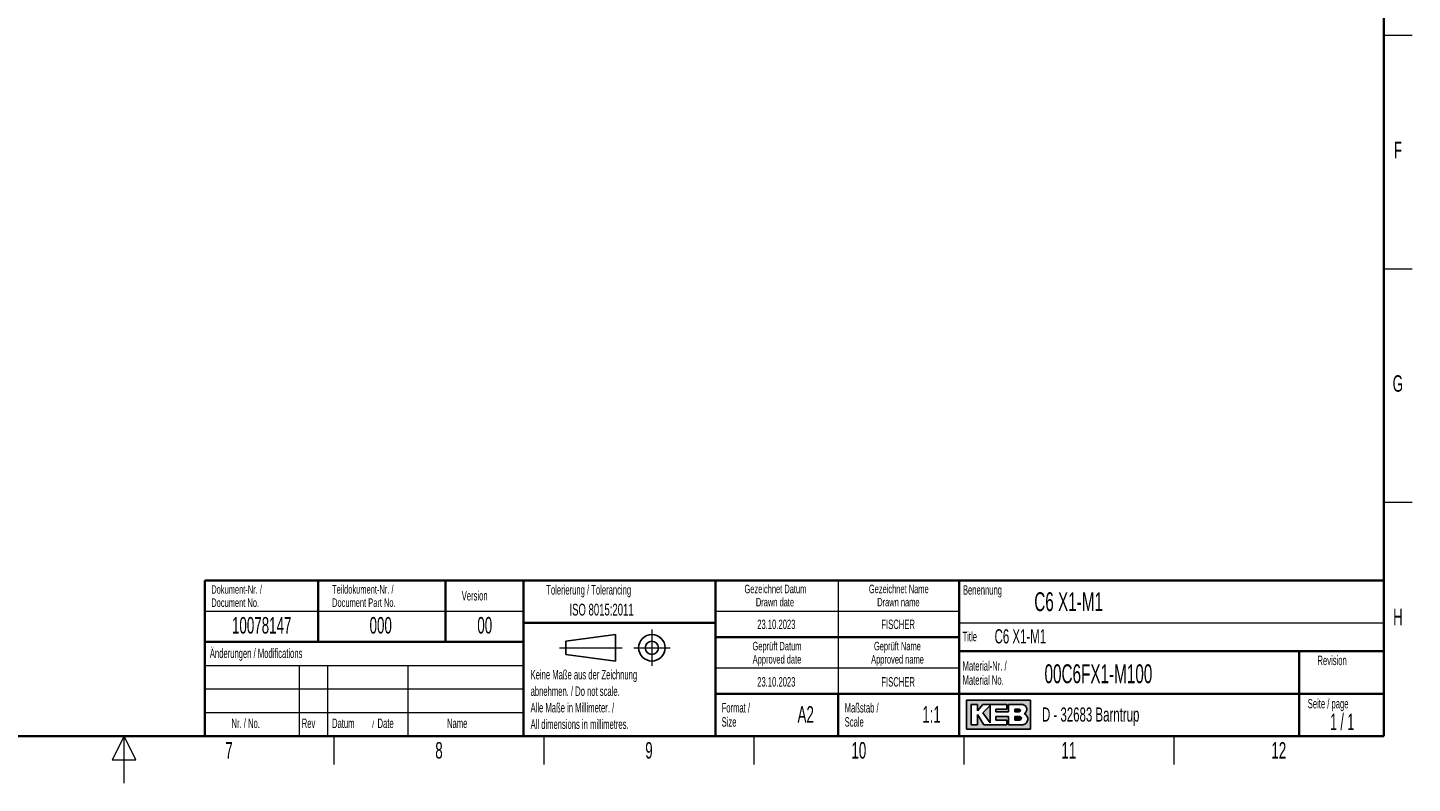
# Model space of a CAD drawing. Header units: millimetres. Extents: x 16 to 581, y 2 to 418.
# Tile 2 of 8: x 284 to 577, y 2 to 162. Entities that reach past the tile are written whole.
import ezdxf

# ---------------------------------------------------------------- set-up
doc = ezdxf.new("R2010")
doc.units = ezdxf.units.MM
doc.layers.add('SLD-0', color=7, linetype='Continuous')
doc.styles.add('SLDTEXTSTYLE0', font='TXT', dxfattribs={"width": 0.605})
doc.styles.add('SLDTEXTSTYLE1', font='TXT', dxfattribs={"width": 0.563})

msp = doc.modelspace()

# ---------------------------------------------------------------- hatches: boundary and pattern name
at = {"linetype": 'Continuous'}
h = msp.add_hatch(color=7, dxfattribs=at)
h.paths.add_polyline_path([(482.5190865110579, 13.4562698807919), (496.0839819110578, 13.4562698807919), (496.0839819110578, 19.65736492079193), (482.5190865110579, 19.65736492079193)], flags=0)
edge = h.paths.add_edge_path(flags=0)
edge.add_arc((494.3188604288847, 15.61738520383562), 1.20464082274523, -81.72003226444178, 70.17096003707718, ccw=False)
edge.add_line((494.4923410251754, 14.42530131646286), (494.4800087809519, 14.42519098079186))
edge.add_line((494.4800087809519, 14.42519098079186), (491.4331606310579, 14.42519098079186))
edge.add_line((491.4331606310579, 14.42519098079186), (491.4331606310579, 16.16924896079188))
edge.add_line((491.4331606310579, 16.16924896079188), (488.720181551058, 16.16924896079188))
edge.add_line((488.720181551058, 16.16924896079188), (488.720181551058, 15.39411208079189))
edge.add_line((488.720181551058, 15.39411208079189), (491.0455921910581, 15.39411208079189))
edge.add_line((491.0455921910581, 15.39411208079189), (491.0455921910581, 14.42519098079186))
edge.add_line((491.0455921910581, 14.42519098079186), (486.2009866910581, 14.42519098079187))
edge.add_line((486.2009866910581, 14.42519098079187), (484.8444971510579, 16.55681740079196))
edge.add_line((484.8444971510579, 16.55681740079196), (484.8444971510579, 14.42519098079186))
edge.add_line((484.8444971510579, 14.42519098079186), (483.488007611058, 14.42519098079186))
edge.add_line((483.488007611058, 14.42519098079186), (483.488007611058, 18.6884438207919))
edge.add_line((483.488007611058, 18.6884438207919), (484.8444971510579, 18.6884438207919))
edge.add_line((484.8444971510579, 18.6884438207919), (484.8444971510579, 17.33195428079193))
edge.add_line((484.8444971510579, 17.33195428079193), (486.0072024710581, 18.6884438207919))
edge.add_line((486.0072024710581, 18.6884438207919), (491.0455921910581, 18.6884438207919))
edge.add_line((491.0455921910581, 18.6884438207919), (491.0455921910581, 17.71952272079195))
edge.add_line((491.0455921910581, 17.71952272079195), (488.720181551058, 17.71952272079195))
edge.add_line((488.720181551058, 17.71952272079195), (488.720181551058, 17.13817006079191))
edge.add_line((488.720181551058, 17.13817006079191), (491.4331606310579, 17.13817006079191))
edge.add_line((491.4331606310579, 17.13817006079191), (491.4331606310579, 18.6884438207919))
edge.add_line((491.4331606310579, 18.6884438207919), (494.424248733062, 18.68844382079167))
edge.add_line((494.424248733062, 18.68844382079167), (494.4256482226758, 18.68844382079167))
edge.add_line((494.4256482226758, 18.68844382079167), (494.4259454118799, 18.68845828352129))
edge.add_arc((494.2860949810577, 17.6743064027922), 1.023749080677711, -64.4589412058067, 82.14849338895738, ccw=False)
msp.add_hatch(color=7, dxfattribs=at).paths.add_polyline_path([(487.557476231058, 14.81275942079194), (487.557476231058, 18.49465960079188), (486.0072024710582, 16.94438584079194)], flags=0)
h = msp.add_hatch(color=7, dxfattribs=at)
edge = h.paths.add_edge_path(flags=0)
edge.add_line((492.7896501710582, 17.13817006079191), (493.6013652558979, 17.13817006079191))
edge.add_arc((493.6568434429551, 17.42884639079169), 0.2959232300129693, 259.1945394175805, 460.805460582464)
edge.add_line((493.6013652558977, 17.71952272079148), (492.7896501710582, 17.71952272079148))
edge.add_line((492.7896501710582, 17.71952272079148), (492.7896501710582, 17.13817006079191))
h = msp.add_hatch(color=7, dxfattribs=at)
edge = h.paths.add_edge_path(flags=0)
edge.add_line((492.7896501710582, 15.39411208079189), (493.7588584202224, 15.39411208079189))
edge.add_arc((493.7588584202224, 15.78168052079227), 0.3875684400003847, 270.0000000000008, 450.0000000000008)
edge.add_line((493.7588584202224, 16.16924896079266), (493.7386620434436, 16.16924896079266))
edge.add_line((493.7386620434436, 16.16924896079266), (492.7896501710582, 16.16924896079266))
edge.add_line((492.7896501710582, 16.16924896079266), (492.7896501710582, 15.39411208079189))

# ---------------------------------------------------------------- linework, layer by layer
at = {"color": 7, "linetype": 'Continuous', "lineweight": 35}
for p, q in [((571, 408), (571, 12)), ((321.116731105, 45.0000000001), (388.616731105, 45.0000000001)), ((321.116731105, 45.0000000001), (321.116731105, 32.0000000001)), ((345.116731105, 45.0000000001), (345.116731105, 32.0000000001)), ((372.116731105, 45.0000000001), (372.116731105, 32.0000000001)), ((388.616731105, 45.0000000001), (388.616731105, 32.0000000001)), ((388.616731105, 45), (429.3304509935, 45)), ((388.616731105, 45), (388.616731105, 36)), ((429.3304509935, 12), (429.3304509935, 45)), ((429.3304509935, 45), (429.3304509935, 12)), ((481, 45), (429.3304509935, 45)), ((481, 45), (481, 12)), ((481, 45), (481, 40.1053465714)), ((481, 45), (571, 45)), ((481, 45), (481, 12)), ((571, 45), (571, 12)), ((388.616731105, 36), (429.3304509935, 36)), ((388.616731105, 36), (388.616731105, 12)), ((429.3304509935, 33), (481, 33)), ((321.116731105, 31.9999999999), (321.116731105, 12)), ((321.116731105, 31.9999999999), (388.616731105, 31.9999999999)), ((388.616731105, 31.9999999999), (388.616731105, 12)), ((571, 30), (481, 30)), ((553, 12), (553, 30)), ((429.3304509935, 21), (481, 21)), ((455.3304509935, 21), (455.3304509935, 12)), ((481, 21), (553, 21)), ((553, 21), (571, 21)), ((37, 12), (571, 12)), ((321.116731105, 12), (388.616731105, 12)), ((388.616731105, 12), (429.3304509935, 12)), ((429.3304509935, 12), (481, 12)), ((571, 12), (481, 12))]:
    msp.add_line(p, q, dxfattribs=at)
at = {"color": 7, "linetype": 'Continuous', "lineweight": 18}
for p, q in [((577, 160.5), (571, 160.5)), ((577, 111), (571, 111)), ((577, 61.5), (571, 61.5)), ((455.3304509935, 45), (455.3304509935, 38.5)), ((321.116731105, 38.5000000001), (388.616731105, 38.5000000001)), ((429.3304509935, 38.5), (481, 38.5)), ((455.3304509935, 38.5), (455.3304509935, 33)), ((481, 36), (571, 36)), ((455.3304509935, 33), (455.3304509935, 26.5)), ((321.116731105, 27), (388.616731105, 27)), ((341.116731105, 27), (341.116731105, 12)), ((347.116731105, 27), (347.116731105, 12)), ((364.116731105, 27), (364.116731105, 12)), ((429.3304509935, 26.5), (481, 26.5)), ((455.3304509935, 26.5), (455.3304509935, 21)), ((321.116731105, 22), (388.616731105, 22)), ((321.116731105, 17), (388.616731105, 17)), ((304, 12), (301.5, 7)), ((304, 2), (304, 12)), ((306.5, 7), (304, 12)), ((348.5, 6), (348.5, 12)), ((393, 6), (393, 12)), ((437.5, 6), (437.5, 12)), ((482, 6), (482, 12)), ((526.5, 6), (526.5, 12)), ((301.5, 7), (306.5, 7))]:
    msp.add_line(p, q, dxfattribs=at)
at = {"color": 7, "linetype": 'Continuous', "lineweight": 25}
msp.add_line((321.116731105, 32.0000000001), (388.616731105, 32.0000000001), dxfattribs=at)
at = {"layer": 'SLD-0', "lineweight": 25}
for p, q in [((397.6396209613, 32.1246449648), (408.1396209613, 33.5246449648)), ((408.1396209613, 33.5246449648), (408.1396209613, 27.9246449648)), ((397.6396209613, 32.1246449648), (397.6396209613, 29.3246449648)), ((397.6396209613, 29.3246449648), (408.1396209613, 27.9246449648))]:
    msp.add_line(p, q, dxfattribs=at)
at = {"layer": 'SLD-0', "lineweight": 18}
for p, q in [((415.8396209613, 34.5746449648), (415.8396209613, 26.8746449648)), ((396.2396209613, 30.7246449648), (409.5396209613, 30.7246449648)), ((411.9896209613, 30.7246449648), (419.6896209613, 30.7246449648))]:
    msp.add_line(p, q, dxfattribs=at)
at = {"layer": 'SLD-0', "linetype": 'Continuous'}
for p, q in [((496.0839819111, 19.6573649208), (482.5190865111, 19.6573649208)), ((482.5190865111, 19.6573649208), (482.5190865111, 13.4562698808)), ((484.8444971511, 18.6884438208), (483.4880076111, 18.6884438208)), ((483.4880076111, 18.6884438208), (483.4880076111, 14.4251909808)), ((484.8444971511, 17.3319542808), (486.0072024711, 18.6884438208)), ((484.8444971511, 17.3319542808), (484.8444971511, 18.6884438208)), ((486.0072024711, 18.6884438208), (491.0455921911, 18.6884438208)), ((487.5574762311, 18.4946596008), (486.0072024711, 16.9443858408)), ((487.5574762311, 18.4946596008), (487.5574762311, 14.8127594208)), ((488.7201815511, 17.7195227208), (488.7201815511, 17.1381700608)), ((491.0455921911, 17.7195227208), (488.7201815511, 17.7195227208)), ((491.0455921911, 18.6884438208), (491.0455921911, 17.7195227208)), ((494.4242487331, 18.6884438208), (491.4331606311, 18.6884438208)), ((491.4331606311, 17.1381700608), (491.4331606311, 18.6884438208)), ((492.7896501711, 17.7195227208), (493.6013652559, 17.7195227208)), ((492.7896501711, 17.7195227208), (492.7896501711, 17.1381700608)), ((494.4242487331, 18.6884438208), (494.4256482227, 18.6884438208)), ((494.4256482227, 18.6884438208), (494.4259454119, 18.6884582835)), ((496.0839819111, 13.4562698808), (496.0839819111, 19.6573649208)), ((484.8444971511, 14.4251909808), (484.8444971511, 16.5568174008)), ((484.8444971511, 16.5568174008), (486.2009866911, 14.4251909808)), ((486.0072024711, 16.9443858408), (487.5574762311, 14.8127594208)), ((488.7201815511, 17.1381700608), (491.4331606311, 17.1381700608)), ((488.7201815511, 16.1692489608), (488.7201815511, 15.3941120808)), ((491.4331606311, 16.1692489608), (488.7201815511, 16.1692489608)), ((488.7201815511, 15.3941120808), (491.0455921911, 15.3941120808)), ((491.0455921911, 15.3941120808), (491.0455921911, 14.4251909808)), ((491.4331606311, 14.4251909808), (491.4331606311, 16.1692489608)), ((492.7896501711, 17.1381700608), (493.6013652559, 17.1381700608)), ((492.7896501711, 16.1692489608), (493.7588584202, 16.1692489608)), ((492.7896501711, 16.1692489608), (492.7896501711, 15.3941120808)), ((493.7588584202, 15.3941120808), (492.7896501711, 15.3941120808)), ((493.7386620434, 16.1692489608), (493.7588584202, 16.1692489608)), ((482.5190865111, 13.4562698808), (496.0839819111, 13.4562698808)), ((483.4880076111, 14.4251909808), (484.8444971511, 14.4251909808)), ((486.2009866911, 14.4251909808), (491.0455921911, 14.4251909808)), ((494.480008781, 14.4251909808), (491.4331606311, 14.4251909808)), ((494.480008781, 14.4251909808), (494.4923410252, 14.4253013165))]:
    msp.add_line(p, q, dxfattribs=at)
at = {"layer": 'SLD-0'}
for p, q in [((494.4242487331, 18.6884438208), (494.4256482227, 18.6884438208)), ((494.4256482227, 18.6884438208), (494.4259454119, 18.6884582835)), ((494.480008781, 14.4251909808), (494.4923410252, 14.4253013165))]:
    msp.add_line(p, q, dxfattribs=at)
at = {"layer": 'SLD-0', "lineweight": 25}
for radius in [2.800000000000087, 1.400000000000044]:
    msp.add_circle((415.8396209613, 30.7246449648), radius, dxfattribs=at)
at = {"layer": 'SLD-0', "linetype": 'Continuous'}
for centre, radius, start, end in [((493.656843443, 17.4288463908), 0.2959232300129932, 259.1945394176, 100.8054605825), ((494.2860949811, 17.6743064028), 1.023749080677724, 295.5410587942, 82.148493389), ((493.7588584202, 15.7816805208), 0.3875684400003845, 270, 90), ((494.3188604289, 15.6173852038), 1.204640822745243, 278.2799677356, 70.1709600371)]:
    msp.add_arc(centre, radius, start, end, dxfattribs=at)

# ---------------------------------------------------------------- texts
at = {"color": 7, "linetype": 'Continuous', "lineweight": 0, "char_height": 3.5, "attachment_point": 2, "style": 'SLDTEXTSTYLE0'}
for s, insert in [('F', (573.9536166, 138.0010772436)), ('G', (573.9353873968, 88.5010772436)), ('H', (573.9596929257, 39.0010772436)), ('7', (326.2277123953, 10.7429955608)), ('8', (370.7277123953, 10.7429955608)), ('9', (415.2277123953, 10.7429955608)), ('10', (459.7034068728, 10.7429955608)), ('11', (504.2034068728, 10.7429955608)), ('12', (548.7034068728, 10.7429955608))]:
    msp.add_mtext(s, dxfattribs=dict(at, insert=insert))
at = {"layer": 'SLD-0'}
for s, insert, char_height, attachment_point, style in [('Dokument-Nr. /', (322.4706948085, 43.9891162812), 1.8, 1, 'SLDTEXTSTYLE0'), ('Teildokument-Nr. /', (348.0721201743, 44.0073193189), 1.8, 1, 'SLDTEXTSTYLE0'), ('Tolerierung / Tolerancing', (393.4602576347, 44.0145789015), 2, 1, 'SLDTEXTSTYLE0'), ('Gezeichnet Datum', (442.0254468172, 44.103942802), 1.8, 2, 'SLDTEXTSTYLE0'), ('Gezeichnet Name', (468.1708434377, 44.1039425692), 1.8, 2, 'SLDTEXTSTYLE0'), ('Document No.', (322.4706948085, 41.189116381), 1.8, 1, 'SLDTEXTSTYLE0'), ('Document Part No.', (348.0721201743, 41.2073194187), 1.8, 1, 'SLDTEXTSTYLE0'), ('Version', (375.5452394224, 42.7601484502), 2, 1, 'SLDTEXTSTYLE0'), ('Drawn date', (441.9302899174, 41.3039429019), 1.8, 2, 'SLDTEXTSTYLE0'), ('Drawn name', (468.0870934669, 41.303942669), 1.8, 2, 'SLDTEXTSTYLE0'), ('Benennung', (481.7636716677, 43.9908879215), 2, 1, 'SLDTEXTSTYLE0'), ('C6 X1-M1', (496.8826865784, 42.5045192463), 4, 1, 'SLDTEXTSTYLE0'), ('ISO 8015:2011', (398.3752196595, 40.0664355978), 2.5, 1, 'SLDTEXTSTYLE0'), ('10078147', (333.1557203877, 37.2429898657), 3.5, 2, 'SLDTEXTSTYLE0'), ('000', (358.3766861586, 37.2429898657), 3.5, 2, 'SLDTEXTSTYLE0'), ('00', (380.4240130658, 37.2527124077), 3.5, 2, 'SLDTEXTSTYLE0'), ('23.10.2023', (442.2203041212, 36.6989570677), 2, 2, 'SLDTEXTSTYLE0'), ('FISCHER', (468.0382389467, 36.6989570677), 2, 2, 'SLDTEXTSTYLE0'), ('Title', (481.6797653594, 34.1107265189), 2, 1, 'SLDTEXTSTYLE0'), ('C6 X1-M1', (488.4718701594, 34.6564983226), 3, 1, 'SLDTEXTSTYLE0'), ('Änderungen / Modifications', (322.1698388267, 30.5619096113), 2, 1, 'SLDTEXTSTYLE0'), ('Geprüft Datum', (442.349366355, 31.9851255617), 1.8, 2, 'SLDTEXTSTYLE0'), ('Geprüft Name', (467.8761939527, 31.9851255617), 1.8, 2, 'SLDTEXTSTYLE0'), ('Approved date', (442.3620221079, 29.1851256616), 1.8, 2, 'SLDTEXTSTYLE0'), ('Approved name', (467.900256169, 29.1851256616), 1.8, 2, 'SLDTEXTSTYLE0'), ('Material-Nr. /', (481.6797653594, 27.8878268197), 2, 1, 'SLDTEXTSTYLE0'), ('00C6FX1-M100', (499.0565356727, 27.2215604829), 4, 1, 'SLDTEXTSTYLE0'), ('Revision', (556.8965220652, 29.0591225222), 2, 1, 'SLDTEXTSTYLE0'), ('Keine Maße aus der Zeichnung', (390.1404191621, 26.0307047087), 2, 1, 'SLDTEXTSTYLE0'), ('23.10.2023', (442.2203041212, 24.5048723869), 2, 2, 'SLDTEXTSTYLE0'), ('FISCHER', (468.0382389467, 24.5048723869), 2, 2, 'SLDTEXTSTYLE0'), ('Material No.', (481.6797653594, 24.8878267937), 2, 1, 'SLDTEXTSTYLE0'), ('abnehmen. / Do not scale.', (390.1404191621, 22.5307046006), 2, 1, 'SLDTEXTSTYLE0'), ('Alle Maße in Millimeter. /', (390.1404191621, 19.0307044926), 2, 1, 'SLDTEXTSTYLE0'), ('Format /', (430.6250939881, 19.0115942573), 2, 1, 'SLDTEXTSTYLE0'), ('A2', (448.4493349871, 18.3608999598), 3.5, 2, 'SLDTEXTSTYLE0'), ('Maßstab /', (456.7028556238, 19.0115944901), 2, 1, 'SLDTEXTSTYLE0'), ('1:1', (475.1098944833, 18.3609001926), 3.5, 2, 'SLDTEXTSTYLE0'), ('D - 32683 Barntrup', (498.5202035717, 18.0786992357), 3, 1, 'SLDTEXTSTYLE0'), ('Seite / page', (554.8390568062, 19.8830679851), 2, 1, 'SLDTEXTSTYLE0'), ('Nr. / No.', (326.7531858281, 15.7243863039), 2, 1, 'SLDTEXTSTYLE0'), ('Rev', (341.6350602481, 15.7243863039), 2, 1, 'SLDTEXTSTYLE0'), ('Datum', (348.0629406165, 15.7243863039), 2, 1, 'SLDTEXTSTYLE0'), ('/', (356.5459265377, 15.2242968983), 1.5, 1, 'SLDTEXTSTYLE0'), ('Date', (357.7021767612, 15.7243863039), 2, 1, 'SLDTEXTSTYLE0'), ('Name', (372.4275491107, 15.7290047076), 2, 1, 'SLDTEXTSTYLE0'), ('All dimensions in millimetres.', (390.1404191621, 15.5307043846), 2, 1, 'SLDTEXTSTYLE0'), ('Size', (430.6250939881, 16.0115942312), 2, 1, 'SLDTEXTSTYLE0'), ('Scale', (456.7028556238, 16.011594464), 2, 1, 'SLDTEXTSTYLE0'), ('1 / 1', (562.1297679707, 16.7706515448), 3.5, 2, 'SLDTEXTSTYLE1')]:
    msp.add_mtext(s, dxfattribs=dict(at, insert=insert, char_height=char_height, attachment_point=attachment_point, style=style))

doc.saveas('drawing.dxf')
